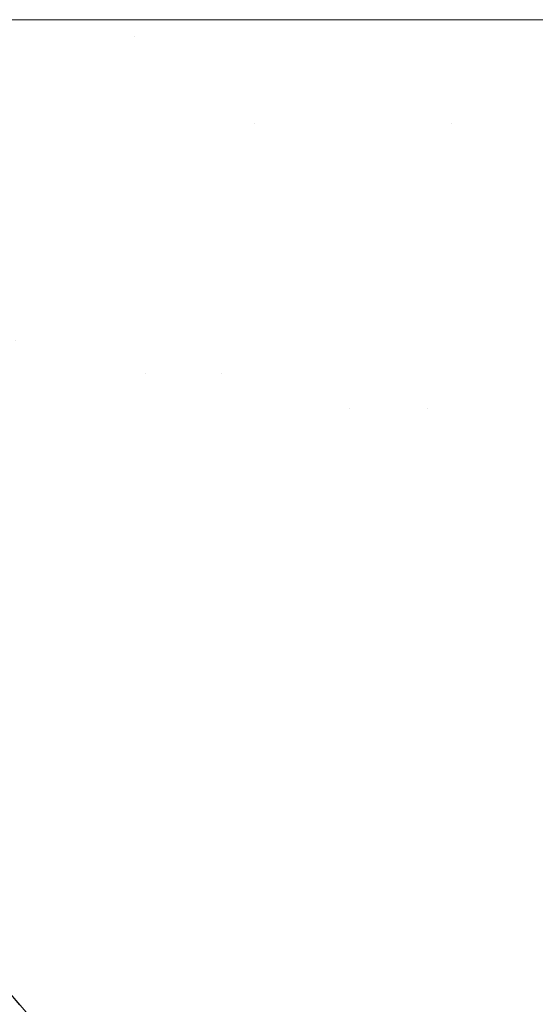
# Model space of a CAD drawing. Header units: centimetres. Extents: x -35.1 to 36.2, y 4.2 to 6.
# Tile 188 of 256: x -11.1693 to -11.1457, y 5.9551 to 6.0001. Entities that reach past the tile are written whole.
import ezdxf

# ---------------------------------------------------------------- set-up
doc = ezdxf.new("R2010")
doc.units = ezdxf.units.CM
doc.header["$LTSCALE"] = 2.54
doc.layers.add('Lucido design-1', color=7, linetype='Continuous')

# ---------------------------------------------------------------- blocks, each defined once
blk = doc.blocks.new('Gruppo-4-1')
at = {"color": 7, "linetype": 'Continuous', "lineweight": 9}
for points, invisible_edges in [([(-34.958478, 6.000021, -2312.419046), (-6.545495, 6.000089, -2312.42217), (-20.751986, 6.000089, -2312.42217)], 9), ([(-34.958478, 6.000021, -2312.419046), (36.07398, 6.000021, -2312.419046), (7.660997, 6.000089, -2312.42217), (-6.545495, 6.000089, -2312.42217)], 11), ([(-34.958478, 6.000021, -2312.419046), (-34.958478, 5.999993, -2312.417808), (36.07398, 5.999993, -2312.417808), (36.07398, 6.000021, -2312.419046)], 10), ([(36.07398, 5.999993, -2312.417808), (-34.958478, 5.999993, -2312.417808), (-34.958478, 5.999708, -2312.413454), (36.07398, 5.999708, -2312.413454)], 5), ([(-20.751986, 6.000089, -2312.42217), (-11.116703, 6.000089, -2312.637665), (-11.128906, 6.000089, -2312.641752)], 9), ([(-20.751986, 6.000089, -2312.42217), (-11.104026, 6.000089, -2312.63398), (-11.116703, 6.000089, -2312.637665)], 9), ([(-11.128906, 6.000089, -2312.641752), (-11.140605, 6.000089, -2312.646202), (-20.751986, 6.000089, -2312.42217)], 10), ([(-11.140605, 6.000089, -2312.646202), (-11.151778, 6.000089, -2312.650977), (-20.751986, 6.000089, -2312.42217)], 10), ([(-20.751986, 6.000089, -2312.42217), (-11.090912, 6.000089, -2312.630736), (-11.104026, 6.000089, -2312.63398)], 9), ([(-11.151778, 6.000089, -2312.650977), (-11.162411, 6.000089, -2312.656038), (-20.751986, 6.000089, -2312.42217)], 10), ([(-20.751986, 6.000089, -2312.42217), (-11.077409, 6.000089, -2312.627969), (-11.090912, 6.000089, -2312.630736)], 9), ([(-11.162411, 6.000089, -2312.656038), (-11.172497, 6.000089, -2312.661347), (-20.751986, 6.000089, -2312.42217)], 10), ([(-20.751986, 6.000089, -2312.42217), (-11.06357, 6.000089, -2312.625711), (-11.077409, 6.000089, -2312.627969)], 9), ([(-20.751986, 6.000089, -2312.42217), (-11.049459, 6.000089, -2312.62399), (-11.06357, 6.000089, -2312.625711)], 9), ([(-20.751986, 6.000089, -2312.42217), (-11.035145, 6.000089, -2312.622829), (-11.048963, 6.000089, -2312.62395)], 9), ([(-11.048963, 6.000089, -2312.62395), (-11.049459, 6.000089, -2312.62399), (-20.751986, 6.000089, -2312.42217)], 10), ([(-11.01345, 6.000089, -2312.62217), (-11.0207, 6.000089, -2312.622243), (-20.751986, 6.000089, -2312.42217), (-6.545495, 6.000089, -2312.42217)], 10), ([(-11.0207, 6.000089, -2312.622243), (-11.035145, 6.000089, -2312.622829), (-20.751986, 6.000089, -2312.42217)], 10), ([(-11.171467, 6.00004, -2312.664669), (-11.168964, 5.999894, -2312.667165), (-11.20873, 5.999894, -2312.694769), (-11.211874, 6.00004, -2312.692717)], 15), ([(-11.205595, 5.99965, -2312.696814), (-11.20873, 5.999894, -2312.694769), (-11.168964, 5.999894, -2312.667165), (-11.166467, 5.99965, -2312.669654)], 15), ([(-11.171467, 6.00004, -2312.664669), (-11.172497, 6.000089, -2312.661347), (-11.162411, 6.000089, -2312.656038), (-11.151778, 6.000089, -2312.650977)], 9), ([(-11.151778, 6.000089, -2312.650977), (-11.140605, 6.000089, -2312.646202), (-11.128856, 6.00004, -2312.645203), (-11.171467, 6.00004, -2312.664669)], 14), ([(-11.128856, 6.00004, -2312.645203), (-11.127027, 5.999894, -2312.648007), (-11.168964, 5.999894, -2312.667165), (-11.171467, 6.00004, -2312.664669)], 15), ([(-11.166467, 5.99965, -2312.669654), (-11.168964, 5.999894, -2312.667165), (-11.127027, 5.999894, -2312.648007), (-11.125204, 5.99965, -2312.650803)], 15), ([(36.07398, 5.999708, -2312.413454), (-34.958478, 5.999708, -2312.413454), (-34.958478, 5.999233, -2312.409117), (36.07398, 5.999233, -2312.409117)], 5), ([(-11.205595, 5.99965, -2312.696814), (-11.166467, 5.99965, -2312.669654), (-11.183723, 5.99931, -2312.684429)], 11), ([(-11.166467, 5.99965, -2312.669654), (-11.163981, 5.99931, -2312.672131), (-11.183723, 5.99931, -2312.684429)], 11), ([(-11.125204, 5.99965, -2312.650803), (-11.123388, 5.99931, -2312.653587), (-11.163981, 5.99931, -2312.672131), (-11.166467, 5.99965, -2312.669654)], 15), ([(36.07398, 5.999233, -2312.409117), (-34.958478, 5.999233, -2312.409117), (-34.958478, 5.998569, -2312.404805), (36.07398, 5.998569, -2312.404805)], 5), ([(-11.180928, 5.998875, -2312.686691), (-11.183723, 5.99931, -2312.684429), (-11.163981, 5.99931, -2312.672131), (-11.16151, 5.998875, -2312.674594)], 15), ([(-11.163981, 5.99931, -2312.672131), (-11.123388, 5.99931, -2312.653587), (-11.141593, 5.998875, -2312.664522)], 11), ([(-11.141593, 5.998875, -2312.664522), (-11.16151, 5.998875, -2312.674594), (-11.163981, 5.99931, -2312.672131)], 11), ([(36.07398, 5.998569, -2312.404805), (-34.958478, 5.998569, -2312.404805), (-34.958478, 5.997718, -2312.400526), (36.07398, 5.997718, -2312.400526)], 5), ([(-11.16151, 5.998875, -2312.674594), (-11.159057, 5.998346, -2312.677039), (-11.178153, 5.998346, -2312.688935), (-11.180928, 5.998875, -2312.686691)], 15), ([(-11.13947, 5.998346, -2312.667134), (-11.159057, 5.998346, -2312.677039), (-11.16151, 5.998875, -2312.674594), (-11.141593, 5.998875, -2312.664522)], 15), ([(-11.175402, 5.997724, -2312.69116), (-11.178153, 5.998346, -2312.688935), (-11.159057, 5.998346, -2312.677039), (-11.156625, 5.997724, -2312.679463)], 15), ([(-11.137365, 5.997724, -2312.669723), (-11.156625, 5.997724, -2312.679463), (-11.159057, 5.998346, -2312.677039), (-11.13947, 5.998346, -2312.667134)], 15), ([(36.07398, 5.997718, -2312.400526), (-34.958478, 5.997718, -2312.400526), (-34.958478, 5.996681, -2312.396288), (36.07398, 5.996681, -2312.396288)], 5), ([(-11.156625, 5.997724, -2312.679463), (-11.154218, 5.997012, -2312.681862), (-11.172679, 5.997012, -2312.693363), (-11.175402, 5.997724, -2312.69116)], 15), ([(-11.135282, 5.997012, -2312.672286), (-11.154218, 5.997012, -2312.681862), (-11.156625, 5.997724, -2312.679463), (-11.137365, 5.997724, -2312.669723)], 15), ([(36.07398, 5.996681, -2312.396288), (-34.958478, 5.996681, -2312.396288), (-34.958478, 5.99546, -2312.392099), (36.07398, 5.99546, -2312.392099)], 5), ([(-11.169988, 5.99621, -2312.69554), (-11.172679, 5.997012, -2312.693363), (-11.154218, 5.997012, -2312.681862), (-11.151839, 5.99621, -2312.684234)], 15), ([(-11.151839, 5.99621, -2312.684234), (-11.154218, 5.997012, -2312.681862), (-11.135282, 5.997012, -2312.672286), (-11.133223, 5.99621, -2312.67482)], 15), ([(-11.178751, 5.99621, -2312.701924), (-11.169988, 5.99621, -2312.69554), (-11.167332, 5.995322, -2312.697689), (-11.175946, 5.995322, -2312.703964)], 15), ([(-11.169988, 5.99621, -2312.69554), (-11.151839, 5.99621, -2312.684234), (-11.158495, 5.995322, -2312.691894)], 11), ([(-11.158495, 5.995322, -2312.691894), (-11.167332, 5.995322, -2312.697689), (-11.169988, 5.99621, -2312.69554)], 11), ([(-11.151839, 5.99621, -2312.684234), (-11.149491, 5.995322, -2312.686574), (-11.158495, 5.995322, -2312.691894)], 11), ([(-11.133223, 5.99621, -2312.67482), (-11.13119, 5.995322, -2312.67732), (-11.149491, 5.995322, -2312.686574), (-11.151839, 5.99621, -2312.684234)], 15), ([(36.07398, 5.99546, -2312.392099), (-34.958478, 5.99546, -2312.392099), (-34.958478, 5.994058, -2312.387968), (36.07398, 5.994058, -2312.387968)], 5), ([(-11.175946, 5.995322, -2312.703964), (-11.167332, 5.995322, -2312.697689), (-11.164714, 5.99435, -2312.699806), (-11.173182, 5.99435, -2312.705975)], 15), ([(-11.156027, 5.99435, -2312.69411), (-11.164714, 5.99435, -2312.699806), (-11.167332, 5.995322, -2312.697689), (-11.158495, 5.995322, -2312.691894)], 15), ([(-11.158495, 5.995322, -2312.691894), (-11.149491, 5.995322, -2312.686574), (-11.147176, 5.99435, -2312.688881), (-11.156027, 5.99435, -2312.69411)], 15), ([(-11.149491, 5.995322, -2312.686574), (-11.13119, 5.995322, -2312.67732), (-11.138214, 5.99435, -2312.68411)], 11), ([(-11.138214, 5.99435, -2312.68411), (-11.147176, 5.99435, -2312.688881), (-11.149491, 5.995322, -2312.686574)], 11), ([(36.07398, 5.994058, -2312.387968), (-34.958478, 5.994058, -2312.387968), (-34.958478, 5.992477, -2312.383902), (36.07398, 5.992477, -2312.383902)], 5), ([(-11.173182, 5.99435, -2312.705975), (-11.164714, 5.99435, -2312.699806), (-11.162138, 5.993296, -2312.70189), (-11.170461, 5.993296, -2312.707954)], 15), ([(-11.153599, 5.993296, -2312.696291), (-11.162138, 5.993296, -2312.70189), (-11.164714, 5.99435, -2312.699806), (-11.156027, 5.99435, -2312.69411)], 15), ([(-11.156027, 5.99435, -2312.69411), (-11.147176, 5.99435, -2312.688881), (-11.144899, 5.993296, -2312.691151), (-11.153599, 5.993296, -2312.696291)], 15), ([(-11.136089, 5.993296, -2312.686461), (-11.144899, 5.993296, -2312.691151), (-11.147176, 5.99435, -2312.688881), (-11.138214, 5.99435, -2312.68411)], 15), ([(-11.167788, 5.992164, -2312.709899), (-11.175701, 5.992164, -2312.716317), (-11.178511, 5.993296, -2312.714483), (-11.170461, 5.993296, -2312.707954)], 15), ([(-11.170461, 5.993296, -2312.707954), (-11.162138, 5.993296, -2312.70189), (-11.159606, 5.992164, -2312.703939), (-11.167788, 5.992164, -2312.709899)], 15), ([(-11.151212, 5.992164, -2312.698435), (-11.159606, 5.992164, -2312.703939), (-11.162138, 5.993296, -2312.70189), (-11.153599, 5.993296, -2312.696291)], 15), ([(-11.153599, 5.993296, -2312.696291), (-11.144899, 5.993296, -2312.691151), (-11.14266, 5.992164, -2312.693382), (-11.151212, 5.992164, -2312.698435)], 15), ([(36.07398, 5.992477, -2312.383902), (-34.958478, 5.992477, -2312.383902), (-34.958478, 5.990719, -2312.379908), (36.07398, 5.990719, -2312.379908)], 5), ([(-11.165164, 5.990955, -2312.711808), (-11.172942, 5.990955, -2312.718117), (-11.175701, 5.992164, -2312.716317), (-11.167788, 5.992164, -2312.709899)], 15), ([(-11.167788, 5.992164, -2312.709899), (-11.159606, 5.992164, -2312.703939), (-11.157121, 5.990955, -2312.705949), (-11.165164, 5.990955, -2312.711808)], 15), ([(-11.14887, 5.990955, -2312.700538), (-11.157121, 5.990955, -2312.705949), (-11.159606, 5.992164, -2312.703939), (-11.151212, 5.992164, -2312.698435)], 15), ([(-11.151212, 5.992164, -2312.698435), (-11.14266, 5.992164, -2312.693382), (-11.140464, 5.990955, -2312.695572), (-11.14887, 5.990955, -2312.700538)], 15), ([(-11.170239, 5.989674, -2312.71988), (-11.172942, 5.990955, -2312.718117), (-11.165164, 5.990955, -2312.711808), (-11.162592, 5.989674, -2312.713678)], 15), ([(-11.162592, 5.989674, -2312.713678), (-11.165164, 5.990955, -2312.711808), (-11.157121, 5.990955, -2312.705949), (-11.154686, 5.989674, -2312.707918)], 15), ([(-11.146575, 5.989674, -2312.7026), (-11.154686, 5.989674, -2312.707918), (-11.157121, 5.990955, -2312.705949), (-11.14887, 5.990955, -2312.700538)], 15), ([(-11.14887, 5.990955, -2312.700538), (-11.140464, 5.990955, -2312.695572), (-11.138311, 5.989674, -2312.697717), (-11.146575, 5.989674, -2312.7026)], 15), ([(36.07398, 5.990719, -2312.379908), (-34.958478, 5.990719, -2312.379908), (-34.958478, 5.98879, -2312.375995), (36.07398, 5.98879, -2312.375995)], 5), ([(-11.170239, 5.989674, -2312.71988), (-11.167594, 5.988324, -2312.721606), (-11.1748, 5.988324, -2312.728135), (-11.177569, 5.989674, -2312.726521)], 15), ([(-11.162592, 5.989674, -2312.713678), (-11.160076, 5.988324, -2312.715509), (-11.167594, 5.988324, -2312.721606), (-11.170239, 5.989674, -2312.71988)], 15), ([(-11.154686, 5.989674, -2312.707918), (-11.152303, 5.988324, -2312.709846), (-11.160076, 5.988324, -2312.715509), (-11.162592, 5.989674, -2312.713678)], 15), ([(-11.144329, 5.988324, -2312.704617), (-11.152303, 5.988324, -2312.709846), (-11.154686, 5.989674, -2312.707918), (-11.146575, 5.989674, -2312.7026)], 15), ([(-11.146575, 5.989674, -2312.7026), (-11.138311, 5.989674, -2312.697717), (-11.136204, 5.988324, -2312.699817), (-11.144329, 5.988324, -2312.704617)], 15), ([(36.07398, 5.98879, -2312.375995), (-34.958478, 5.98879, -2312.375995), (-34.958478, 5.986691, -2312.37217), (36.07398, 5.986691, -2312.37217)], 5), ([(-11.172094, 5.986907, -2312.729712), (-11.1748, 5.988324, -2312.728135), (-11.167594, 5.988324, -2312.721606), (-11.165009, 5.986907, -2312.723292)], 15), ([(-11.165009, 5.986907, -2312.723292), (-11.167594, 5.988324, -2312.721606), (-11.160076, 5.988324, -2312.715509), (-11.157617, 5.986907, -2312.717297)], 15), ([(-11.157617, 5.986907, -2312.717297), (-11.160076, 5.988324, -2312.715509), (-11.152303, 5.988324, -2312.709846), (-11.149975, 5.986907, -2312.71173)], 15), ([(-11.149975, 5.986907, -2312.71173), (-11.152303, 5.988324, -2312.709846), (-11.144329, 5.988324, -2312.704617), (-11.142134, 5.986907, -2312.706589)], 15), ([(-11.165009, 5.986907, -2312.723292), (-11.162486, 5.985428, -2312.724938), (-11.169453, 5.985428, -2312.73125), (-11.172094, 5.986907, -2312.729712)], 15), ([(-11.157617, 5.986907, -2312.717297), (-11.155218, 5.985428, -2312.719043), (-11.162486, 5.985428, -2312.724938), (-11.165009, 5.986907, -2312.723292)], 15), ([(-11.149975, 5.986907, -2312.71173), (-11.147702, 5.985428, -2312.713568), (-11.155218, 5.985428, -2312.719043), (-11.157617, 5.986907, -2312.717297)], 15), ([(-11.142134, 5.986907, -2312.706589), (-11.139992, 5.985428, -2312.708512), (-11.147702, 5.985428, -2312.713568), (-11.149975, 5.986907, -2312.71173)], 15), ([(36.07398, 5.986691, -2312.37217), (-34.958478, 5.986691, -2312.37217), (-34.958478, 5.984428, -2312.36844), (36.07398, 5.984428, -2312.36844)], 5), ([(-11.169453, 5.985428, -2312.73125), (-11.16688, 5.983889, -2312.73275), (-11.170178, 5.983889, -2312.736006)], 11), ([(-11.169453, 5.985428, -2312.73125), (-11.162486, 5.985428, -2312.724938), (-11.163494, 5.983889, -2312.729595)], 11), ([(-11.163494, 5.983889, -2312.729595), (-11.16688, 5.983889, -2312.73275), (-11.169453, 5.985428, -2312.73125)], 11), ([(-11.162486, 5.985428, -2312.724938), (-11.160028, 5.983889, -2312.726542), (-11.163494, 5.983889, -2312.729595)], 11), ([(-11.160028, 5.983889, -2312.726542), (-11.162486, 5.985428, -2312.724938), (-11.155218, 5.985428, -2312.719043), (-11.152879, 5.983889, -2312.720744)], 15), ([(-11.152879, 5.983889, -2312.720744), (-11.155218, 5.985428, -2312.719043), (-11.147702, 5.985428, -2312.713568), (-11.145488, 5.983889, -2312.715359)], 15), ([(-11.145488, 5.983889, -2312.715359), (-11.147702, 5.985428, -2312.713568), (-11.139992, 5.985428, -2312.708512), (-11.137905, 5.983889, -2312.710387)], 15), ([(36.07398, 5.984428, -2312.36844), (-34.958478, 5.984428, -2312.36844), (-34.958478, 5.982004, -2312.364812), (36.07398, 5.982004, -2312.364812)], 5), ([(-11.16762, 5.982295, -2312.737412), (-11.170771, 5.982295, -2312.740712), (-11.173381, 5.983889, -2312.73936), (-11.170178, 5.983889, -2312.736006)], 15), ([(-11.170178, 5.983889, -2312.736006), (-11.16688, 5.983889, -2312.73275), (-11.164376, 5.982295, -2312.73421), (-11.16762, 5.982295, -2312.737412)], 15), ([(-11.161045, 5.982295, -2312.731106), (-11.164376, 5.982295, -2312.73421), (-11.16688, 5.983889, -2312.73275), (-11.163494, 5.983889, -2312.729595)], 15), ([(-11.163494, 5.983889, -2312.729595), (-11.160028, 5.983889, -2312.726542), (-11.157635, 5.982295, -2312.728103), (-11.161045, 5.982295, -2312.731106)], 15), ([(-11.160028, 5.983889, -2312.726542), (-11.152879, 5.983889, -2312.720744), (-11.154152, 5.982295, -2312.7252)], 11), ([(-11.154152, 5.982295, -2312.7252), (-11.157635, 5.982295, -2312.728103), (-11.160028, 5.983889, -2312.726542)], 11), ([(-11.152879, 5.983889, -2312.720744), (-11.150603, 5.982295, -2312.722399), (-11.154152, 5.982295, -2312.7252)], 11), ([(-11.145488, 5.983889, -2312.715359), (-11.143333, 5.982295, -2312.717103), (-11.150603, 5.982295, -2312.722399), (-11.152879, 5.983889, -2312.720744)], 15), ([(-11.173822, 5.982295, -2312.744108), (-11.170771, 5.982295, -2312.740712), (-11.168234, 5.980649, -2312.742025), (-11.171236, 5.980649, -2312.745366)], 15), ([(-11.165134, 5.980649, -2312.738779), (-11.168234, 5.980649, -2312.742025), (-11.170771, 5.982295, -2312.740712), (-11.16762, 5.982295, -2312.737412)], 15), ([(-11.16762, 5.982295, -2312.737412), (-11.164376, 5.982295, -2312.73421), (-11.161942, 5.980649, -2312.735628), (-11.165134, 5.980649, -2312.738779)], 15), ([(-11.158665, 5.980649, -2312.732574), (-11.161942, 5.980649, -2312.735628), (-11.164376, 5.982295, -2312.73421), (-11.161045, 5.982295, -2312.731106)], 15), ([(-11.161045, 5.982295, -2312.731106), (-11.157635, 5.982295, -2312.728103), (-11.15531, 5.980649, -2312.72962), (-11.158665, 5.980649, -2312.732574)], 15), ([(-11.151884, 5.980649, -2312.726764), (-11.15531, 5.980649, -2312.72962), (-11.157635, 5.982295, -2312.728103), (-11.154152, 5.982295, -2312.7252)], 15), ([(-11.154152, 5.982295, -2312.7252), (-11.150603, 5.982295, -2312.722399), (-11.148392, 5.980649, -2312.724008), (-11.151884, 5.980649, -2312.726764)], 15), ([(-11.150603, 5.982295, -2312.722399), (-11.143333, 5.982295, -2312.717103), (-11.144842, 5.980649, -2312.721352)], 11), ([(-11.144842, 5.980649, -2312.721352), (-11.148392, 5.980649, -2312.724008), (-11.150603, 5.982295, -2312.722399)], 11), ([(36.07398, 5.982004, -2312.364812), (-34.958478, 5.982004, -2312.364812), (-34.958478, 5.979424, -2312.361294), (36.07398, 5.979424, -2312.361294)], 5), ([(-11.168727, 5.978953, -2312.746588), (-11.171578, 5.978953, -2312.749967), (-11.174133, 5.980649, -2312.7488), (-11.171236, 5.980649, -2312.745366)], 15), ([(-11.171236, 5.980649, -2312.745366), (-11.168234, 5.980649, -2312.742025), (-11.165773, 5.978953, -2312.7433), (-11.168727, 5.978953, -2312.746588)], 15), ([(-11.162722, 5.978953, -2312.740105), (-11.165773, 5.978953, -2312.7433), (-11.168234, 5.980649, -2312.742025), (-11.165134, 5.980649, -2312.738779)], 15), ([(-11.165134, 5.980649, -2312.738779), (-11.161942, 5.980649, -2312.735628), (-11.159581, 5.978953, -2312.737004), (-11.162722, 5.978953, -2312.740105)], 15), ([(-11.156356, 5.978953, -2312.733999), (-11.159581, 5.978953, -2312.737004), (-11.161942, 5.980649, -2312.735628), (-11.158665, 5.980649, -2312.732574)], 15), ([(-11.158665, 5.980649, -2312.732574), (-11.15531, 5.980649, -2312.72962), (-11.153054, 5.978953, -2312.731091), (-11.156356, 5.978953, -2312.733999)], 15), ([(-11.149682, 5.978953, -2312.728281), (-11.153054, 5.978953, -2312.731091), (-11.15531, 5.980649, -2312.72962), (-11.151884, 5.980649, -2312.726764)], 15), ([(-11.151884, 5.980649, -2312.726764), (-11.148392, 5.980649, -2312.724008), (-11.146246, 5.978953, -2312.725569), (-11.149682, 5.978953, -2312.728281)], 15), ([(-11.142752, 5.978953, -2312.722956), (-11.146246, 5.978953, -2312.725569), (-11.148392, 5.980649, -2312.724008), (-11.144842, 5.980649, -2312.721352)], 15), ([(36.07398, 5.979424, -2312.361294), (-34.958478, 5.979424, -2312.361294), (-34.958478, 5.976693, -2312.357891), (36.07398, 5.976693, -2312.357891)], 5), ([(-11.174319, 5.978953, -2312.753434), (-11.171578, 5.978953, -2312.749967), (-11.169101, 5.977213, -2312.751097), (-11.1718, 5.977213, -2312.75451)], 15), ([(-11.166295, 5.977213, -2312.747772), (-11.169101, 5.977213, -2312.751097), (-11.171578, 5.978953, -2312.749967), (-11.168727, 5.978953, -2312.746588)], 15), ([(-11.168727, 5.978953, -2312.746588), (-11.165773, 5.978953, -2312.7433), (-11.163387, 5.977213, -2312.744535), (-11.166295, 5.977213, -2312.747772)], 15), ([(-11.160384, 5.977213, -2312.74139), (-11.163387, 5.977213, -2312.744535), (-11.165773, 5.978953, -2312.7433), (-11.162722, 5.978953, -2312.740105)], 15), ([(-11.162722, 5.978953, -2312.740105), (-11.159581, 5.978953, -2312.737004), (-11.157292, 5.977213, -2312.738338), (-11.160384, 5.977213, -2312.74139)], 15), ([(-11.154118, 5.977213, -2312.73538), (-11.157292, 5.977213, -2312.738338), (-11.159581, 5.978953, -2312.737004), (-11.156356, 5.978953, -2312.733999)], 15), ([(-11.156356, 5.978953, -2312.733999), (-11.153054, 5.978953, -2312.731091), (-11.150868, 5.977213, -2312.732518), (-11.154118, 5.977213, -2312.73538)], 15), ([(-11.147549, 5.977213, -2312.729752), (-11.150868, 5.977213, -2312.732518), (-11.153054, 5.978953, -2312.731091), (-11.149682, 5.978953, -2312.728281)], 15), ([(-11.149682, 5.978953, -2312.728281), (-11.146246, 5.978953, -2312.725569), (-11.144166, 5.977213, -2312.727082), (-11.147549, 5.977213, -2312.729752)], 15), ([(-11.140727, 5.977213, -2312.72451), (-11.144166, 5.977213, -2312.727082), (-11.146246, 5.978953, -2312.725569), (-11.142752, 5.978953, -2312.722956)], 15), ([(-11.1718, 5.977213, -2312.75451), (-11.169101, 5.977213, -2312.751097), (-11.166705, 5.975431, -2312.752192), (-11.169361, 5.975431, -2312.755552)], 15), ([(-11.163942, 5.975431, -2312.748917), (-11.166705, 5.975431, -2312.752192), (-11.169101, 5.977213, -2312.751097), (-11.166295, 5.977213, -2312.747772)], 15), ([(-11.166295, 5.977213, -2312.747772), (-11.163387, 5.977213, -2312.744535), (-11.161079, 5.975431, -2312.745731), (-11.163942, 5.975431, -2312.748917)], 15), ([(-11.158122, 5.975431, -2312.742634), (-11.161079, 5.975431, -2312.745731), (-11.163387, 5.977213, -2312.744535), (-11.160384, 5.977213, -2312.74139)], 15), ([(-11.160384, 5.977213, -2312.74139), (-11.157292, 5.977213, -2312.738338), (-11.155077, 5.975431, -2312.739629), (-11.158122, 5.975431, -2312.742634)], 15), ([(-11.151952, 5.975431, -2312.736717), (-11.155077, 5.975431, -2312.739629), (-11.157292, 5.977213, -2312.738338), (-11.154118, 5.977213, -2312.73538)], 15), ([(-11.154118, 5.977213, -2312.73538), (-11.150868, 5.977213, -2312.732518), (-11.148752, 5.975431, -2312.733898), (-11.151952, 5.975431, -2312.736717)], 15), ([(-11.145484, 5.975431, -2312.731175), (-11.148752, 5.975431, -2312.733898), (-11.150868, 5.977213, -2312.732518), (-11.147549, 5.977213, -2312.729752)], 15), ([(-11.147549, 5.977213, -2312.729752), (-11.144166, 5.977213, -2312.727082), (-11.142153, 5.975431, -2312.728546), (-11.145484, 5.975431, -2312.731175)], 15), ([(36.07398, 5.976693, -2312.357891), (-34.958478, 5.976693, -2312.357891), (-34.958478, 5.973816, -2312.354611), (36.07398, 5.973816, -2312.354611)], 5), ([(-11.167005, 5.973611, -2312.756559), (-11.169511, 5.973611, -2312.75995), (-11.171905, 5.975431, -2312.758995), (-11.169361, 5.975431, -2312.755552)], 15), ([(-11.169361, 5.975431, -2312.755552), (-11.166705, 5.975431, -2312.752192), (-11.164389, 5.973611, -2312.753249), (-11.167005, 5.973611, -2312.756559)], 15), ([(-11.161667, 5.973611, -2312.750024), (-11.164389, 5.973611, -2312.753249), (-11.166705, 5.975431, -2312.752192), (-11.163942, 5.975431, -2312.748917)], 15), ([(-11.163942, 5.975431, -2312.748917), (-11.161079, 5.975431, -2312.745731), (-11.158847, 5.973611, -2312.746886), (-11.161667, 5.973611, -2312.750024)], 15), ([(-11.155935, 5.973611, -2312.743836), (-11.158847, 5.973611, -2312.746886), (-11.161079, 5.975431, -2312.745731), (-11.158122, 5.975431, -2312.742634)], 15), ([(-11.158122, 5.975431, -2312.742634), (-11.155077, 5.975431, -2312.739629), (-11.152937, 5.973611, -2312.740876), (-11.155935, 5.973611, -2312.743836)], 15), ([(-11.149859, 5.973611, -2312.738008), (-11.152937, 5.973611, -2312.740876), (-11.155077, 5.975431, -2312.739629), (-11.151952, 5.975431, -2312.736717)], 15), ([(-11.151952, 5.975431, -2312.736717), (-11.148752, 5.975431, -2312.733898), (-11.146707, 5.973611, -2312.735232), (-11.149859, 5.973611, -2312.738008)], 15), ([(-11.143488, 5.973611, -2312.73255), (-11.146707, 5.973611, -2312.735232), (-11.148752, 5.975431, -2312.733898), (-11.145484, 5.975431, -2312.731175)], 15), ([(36.07398, 5.973607, -2312.354392), (36.07398, 5.973816, -2312.354611), (-34.958478, 5.973816, -2312.354611), (-34.958478, 5.973607, -2312.354392)], 10), ([(36.07398, 5.971742, -2312.352444), (36.07398, 5.973607, -2312.354392), (-34.958478, 5.973607, -2312.354392), (-34.958478, 5.971742, -2312.352444)], 10), ([(-11.171899, 5.973611, -2312.76342), (-11.169511, 5.973611, -2312.75995), (-11.1672, 5.971757, -2312.760871), (-11.169553, 5.971757, -2312.76429)], 15), ([(-11.164731, 5.971757, -2312.75753), (-11.1672, 5.971757, -2312.760871), (-11.169511, 5.973611, -2312.75995), (-11.167005, 5.973611, -2312.756559)], 15), ([(-11.167005, 5.973611, -2312.756559), (-11.164389, 5.973611, -2312.753249), (-11.162154, 5.971757, -2312.75427), (-11.164731, 5.971757, -2312.75753)], 15), ([(-11.159473, 5.971757, -2312.751093), (-11.162154, 5.971757, -2312.75427), (-11.164389, 5.973611, -2312.753249), (-11.161667, 5.973611, -2312.750024)], 15), ([(-11.161667, 5.973611, -2312.750024), (-11.158847, 5.973611, -2312.746886), (-11.156694, 5.971757, -2312.748001), (-11.159473, 5.971757, -2312.751093)], 15), ([(-11.153825, 5.971757, -2312.744996), (-11.156694, 5.971757, -2312.748001), (-11.158847, 5.973611, -2312.746886), (-11.155935, 5.973611, -2312.743836)], 15), ([(-11.155935, 5.973611, -2312.743836), (-11.152937, 5.973611, -2312.740876), (-11.150871, 5.971757, -2312.74208), (-11.153825, 5.971757, -2312.744996)], 15), ([(-11.147839, 5.971757, -2312.739254), (-11.150871, 5.971757, -2312.74208), (-11.152937, 5.973611, -2312.740876), (-11.149859, 5.973611, -2312.738008)], 15), ([(-11.149859, 5.973611, -2312.738008), (-11.146707, 5.973611, -2312.735232), (-11.144734, 5.971757, -2312.73652), (-11.147839, 5.971757, -2312.739254)], 15), ([(-11.141563, 5.971757, -2312.733877), (-11.144734, 5.971757, -2312.73652), (-11.146707, 5.973611, -2312.735232), (-11.143488, 5.973611, -2312.73255)], 15), ([(-34.958478, 5.971742, -2312.352444), (-34.958478, 5.970799, -2312.351459), (36.07398, 5.970799, -2312.351459), (36.07398, 5.971742, -2312.352444)], 10), ([(-11.167292, 5.969871, -2312.765128), (-11.169492, 5.969871, -2312.768572), (-11.171785, 5.971757, -2312.767784), (-11.169553, 5.971757, -2312.76429)], 15), ([(-11.169553, 5.971757, -2312.76429), (-11.1672, 5.971757, -2312.760871), (-11.164973, 5.969871, -2312.761759), (-11.167292, 5.969871, -2312.765128)], 15), ([(-11.16254, 5.969871, -2312.758466), (-11.164973, 5.969871, -2312.761759), (-11.1672, 5.971757, -2312.760871), (-11.164731, 5.971757, -2312.75753)], 15), ([(-11.164731, 5.971757, -2312.75753), (-11.162154, 5.971757, -2312.75427), (-11.16, 5.969871, -2312.755253), (-11.16254, 5.969871, -2312.758466)], 15), ([(-11.157357, 5.969871, -2312.752122), (-11.16, 5.969871, -2312.755253), (-11.162154, 5.971757, -2312.75427), (-11.159473, 5.971757, -2312.751093)], 15), ([(-11.159473, 5.971757, -2312.751093), (-11.156694, 5.971757, -2312.748001), (-11.15462, 5.969871, -2312.749075), (-11.157357, 5.969871, -2312.752122)], 15), ([(-11.151792, 5.969871, -2312.746114), (-11.15462, 5.969871, -2312.749075), (-11.156694, 5.971757, -2312.748001), (-11.153825, 5.971757, -2312.744996)], 15), ([(-11.153825, 5.971757, -2312.744996), (-11.150871, 5.971757, -2312.74208), (-11.148881, 5.969871, -2312.74324), (-11.151792, 5.969871, -2312.746114)], 15), ([(-11.145892, 5.969871, -2312.740455), (-11.148881, 5.969871, -2312.74324), (-11.150871, 5.971757, -2312.74208), (-11.147839, 5.971757, -2312.739254)], 15), ([(-11.147839, 5.971757, -2312.739254), (-11.144734, 5.971757, -2312.73652), (-11.142832, 5.969871, -2312.73776), (-11.145892, 5.969871, -2312.740455)], 15), ([(36.07398, 5.970799, -2312.351459), (-34.958478, 5.970799, -2312.351459), (-34.958478, 5.967648, -2312.348442), (36.07398, 5.967648, -2312.348442)], 5), ([(-11.171567, 5.969871, -2312.772085), (-11.169492, 5.969871, -2312.768572), (-11.167285, 5.967958, -2312.76933), (-11.16933, 5.967958, -2312.772793)], 15), ([(-11.165116, 5.967958, -2312.765935), (-11.167285, 5.967958, -2312.76933), (-11.169492, 5.969871, -2312.768572), (-11.167292, 5.969871, -2312.765128)], 15), ([(-11.167292, 5.969871, -2312.765128), (-11.164973, 5.969871, -2312.761759), (-11.16283, 5.967958, -2312.762614), (-11.165116, 5.967958, -2312.765935)], 15), ([(-11.160431, 5.967958, -2312.759367), (-11.16283, 5.967958, -2312.762614), (-11.164973, 5.969871, -2312.761759), (-11.16254, 5.969871, -2312.758466)], 15), ([(-11.16254, 5.969871, -2312.758466), (-11.16, 5.969871, -2312.755253), (-11.157927, 5.967958, -2312.7562), (-11.160431, 5.967958, -2312.759367)], 15), ([(-11.155322, 5.967958, -2312.753113), (-11.157927, 5.967958, -2312.7562), (-11.16, 5.969871, -2312.755253), (-11.157357, 5.969871, -2312.752122)], 15), ([(-11.157357, 5.969871, -2312.752122), (-11.15462, 5.969871, -2312.749075), (-11.152623, 5.967958, -2312.750109), (-11.155322, 5.967958, -2312.753113)], 15), ([(-11.149835, 5.967958, -2312.74719), (-11.152623, 5.967958, -2312.750109), (-11.15462, 5.969871, -2312.749075), (-11.151792, 5.969871, -2312.746114)], 15), ([(-11.151792, 5.969871, -2312.746114), (-11.148881, 5.969871, -2312.74324), (-11.146965, 5.967958, -2312.744357), (-11.149835, 5.967958, -2312.74719)], 15), ([(-11.144019, 5.967958, -2312.741611), (-11.146965, 5.967958, -2312.744357), (-11.148881, 5.969871, -2312.74324), (-11.145892, 5.969871, -2312.740455)], 15), ([(-11.145892, 5.969871, -2312.740455), (-11.142832, 5.969871, -2312.73776), (-11.141002, 5.967958, -2312.738954), (-11.144019, 5.967958, -2312.741611)], 15), ([(-11.173031, 5.967958, -2312.779914), (-11.171247, 5.967958, -2312.776323), (-11.169072, 5.966019, -2312.776955), (-11.170831, 5.966019, -2312.780497)], 15), ([(-11.167181, 5.966019, -2312.773474), (-11.169072, 5.966019, -2312.776955), (-11.171247, 5.967958, -2312.776323), (-11.16933, 5.967958, -2312.772793)], 15), ([(-11.16933, 5.967958, -2312.772793), (-11.167285, 5.967958, -2312.76933), (-11.165164, 5.966019, -2312.770058), (-11.167181, 5.966019, -2312.773474)], 15), ([(-11.163025, 5.966019, -2312.766711), (-11.165164, 5.966019, -2312.770058), (-11.167285, 5.967958, -2312.76933), (-11.165116, 5.967958, -2312.765935)], 15), ([(-11.165116, 5.967958, -2312.765935), (-11.16283, 5.967958, -2312.762614), (-11.16077, 5.966019, -2312.763435), (-11.163025, 5.966019, -2312.766711)], 15), ([(-11.158405, 5.966019, -2312.760233), (-11.16077, 5.966019, -2312.763435), (-11.16283, 5.967958, -2312.762614), (-11.160431, 5.967958, -2312.759367)], 15), ([(-11.160431, 5.967958, -2312.759367), (-11.157927, 5.967958, -2312.7562), (-11.155935, 5.966019, -2312.757109), (-11.158405, 5.966019, -2312.760233)], 15), ([(-11.153366, 5.966019, -2312.754065), (-11.155935, 5.966019, -2312.757109), (-11.157927, 5.967958, -2312.7562), (-11.155322, 5.967958, -2312.753113)], 15), ([(-11.155322, 5.967958, -2312.753113), (-11.152623, 5.967958, -2312.750109), (-11.150704, 5.966019, -2312.751102), (-11.153366, 5.966019, -2312.754065)], 15), ([(-11.147955, 5.966019, -2312.748223), (-11.150704, 5.966019, -2312.751102), (-11.152623, 5.967958, -2312.750109), (-11.149835, 5.967958, -2312.74719)], 15), ([(-11.149835, 5.967958, -2312.74719), (-11.146965, 5.967958, -2312.744357), (-11.145125, 5.966019, -2312.745429), (-11.147955, 5.966019, -2312.748223)], 15), ([(-11.142219, 5.966019, -2312.742722), (-11.145125, 5.966019, -2312.745429), (-11.146965, 5.967958, -2312.744357), (-11.144019, 5.967958, -2312.741611)], 15), ([(36.07398, 5.967648, -2312.348442), (-34.958478, 5.967648, -2312.348442), (-34.958478, 5.964367, -2312.345566), (36.07398, 5.964367, -2312.345566)], 5), ([(-11.16872, 5.96406, -2312.781056), (-11.170322, 5.96406, -2312.784606), (-11.172455, 5.966019, -2312.784096), (-11.170831, 5.966019, -2312.780497)], 15), ([(-11.170831, 5.966019, -2312.780497), (-11.169072, 5.966019, -2312.776955), (-11.166985, 5.96406, -2312.777561), (-11.16872, 5.96406, -2312.781056)], 15), ([(-11.165119, 5.96406, -2312.774127), (-11.166985, 5.96406, -2312.777561), (-11.169072, 5.966019, -2312.776955), (-11.167181, 5.966019, -2312.773474)], 15), ([(-11.167181, 5.966019, -2312.773474), (-11.165164, 5.966019, -2312.770058), (-11.163129, 5.96406, -2312.770757), (-11.165119, 5.96406, -2312.774127)], 15), ([(-11.161019, 5.96406, -2312.767454), (-11.163129, 5.96406, -2312.770757), (-11.165164, 5.966019, -2312.770058), (-11.163025, 5.966019, -2312.766711)], 15), ([(-11.163025, 5.966019, -2312.766711), (-11.16077, 5.966019, -2312.763435), (-11.158794, 5.96406, -2312.764222), (-11.161019, 5.96406, -2312.767454)], 15), ([(-11.156461, 5.96406, -2312.761064), (-11.158794, 5.96406, -2312.764222), (-11.16077, 5.966019, -2312.763435), (-11.158405, 5.966019, -2312.760233)], 15), ([(-11.158405, 5.966019, -2312.760233), (-11.155935, 5.966019, -2312.757109), (-11.154024, 5.96406, -2312.757982), (-11.156461, 5.96406, -2312.761064)], 15), ([(-11.151489, 5.96406, -2312.754978), (-11.154024, 5.96406, -2312.757982), (-11.155935, 5.966019, -2312.757109), (-11.153366, 5.966019, -2312.754065)], 15), ([(-11.153366, 5.966019, -2312.754065), (-11.150704, 5.966019, -2312.751102), (-11.148863, 5.96406, -2312.752056), (-11.151489, 5.96406, -2312.754978)], 15), ([(-11.146151, 5.96406, -2312.749215), (-11.148863, 5.96406, -2312.752056), (-11.150704, 5.966019, -2312.751102), (-11.147955, 5.966019, -2312.748223)], 15), ([(-11.147955, 5.966019, -2312.748223), (-11.145125, 5.966019, -2312.745429), (-11.143358, 5.96406, -2312.746459), (-11.146151, 5.96406, -2312.749215)], 15), ([(36.07398, 5.964367, -2312.345566), (-34.958478, 5.964367, -2312.345566), (-34.958478, 5.960965, -2312.342835), (36.07398, 5.960965, -2312.342835)], 5), ([(-11.171785, 5.96406, -2312.788209), (-11.170322, 5.96406, -2312.784606), (-11.168279, 5.962082, -2312.785096), (-11.169722, 5.962082, -2312.788651)], 15), ([(-11.166698, 5.962082, -2312.781591), (-11.168279, 5.962082, -2312.785096), (-11.170322, 5.96406, -2312.784606), (-11.16872, 5.96406, -2312.781056)], 15), ([(-11.16872, 5.96406, -2312.781056), (-11.166985, 5.96406, -2312.777561), (-11.164985, 5.962082, -2312.778142), (-11.166698, 5.962082, -2312.781591)], 15), ([(-11.163143, 5.962082, -2312.774753), (-11.164985, 5.962082, -2312.778142), (-11.166985, 5.96406, -2312.777561), (-11.165119, 5.96406, -2312.774127)], 15), ([(-11.165119, 5.96406, -2312.774127), (-11.163129, 5.96406, -2312.770757), (-11.161179, 5.962082, -2312.771427), (-11.163143, 5.962082, -2312.774753)], 15), ([(-11.159096, 5.962082, -2312.768167), (-11.161179, 5.962082, -2312.771427), (-11.163129, 5.96406, -2312.770757), (-11.161019, 5.96406, -2312.767454)], 15), ([(-11.161019, 5.96406, -2312.767454), (-11.158794, 5.96406, -2312.764222), (-11.156901, 5.962082, -2312.764977), (-11.159096, 5.962082, -2312.768167)], 15), ([(-11.154598, 5.962082, -2312.76186), (-11.156901, 5.962082, -2312.764977), (-11.158794, 5.96406, -2312.764222), (-11.156461, 5.96406, -2312.761064)], 15), ([(-11.156461, 5.96406, -2312.761064), (-11.154024, 5.96406, -2312.757982), (-11.152193, 5.962082, -2312.758818), (-11.154598, 5.962082, -2312.76186)], 15), ([(-11.149691, 5.962082, -2312.755854), (-11.152193, 5.962082, -2312.758818), (-11.154024, 5.96406, -2312.757982), (-11.151489, 5.96406, -2312.754978)], 15), ([(-11.151489, 5.96406, -2312.754978), (-11.148863, 5.96406, -2312.752056), (-11.147099, 5.962082, -2312.752969), (-11.149691, 5.962082, -2312.755854)], 15), ([(-11.144422, 5.962082, -2312.750165), (-11.147099, 5.962082, -2312.752969), (-11.148863, 5.96406, -2312.752056), (-11.146151, 5.96406, -2312.749215)], 15), ([(-11.146151, 5.96406, -2312.749215), (-11.143358, 5.96406, -2312.746459), (-11.141666, 5.962082, -2312.747445), (-11.144422, 5.962082, -2312.750165)], 15), ([(-11.172184, 5.962082, -2312.795899), (-11.171025, 5.962082, -2312.792254), (-11.169036, 5.960089, -2312.792632), (-11.17018, 5.960089, -2312.79623)], 15), ([(-11.167749, 5.960089, -2312.789074), (-11.169036, 5.960089, -2312.792632), (-11.171025, 5.962082, -2312.792254), (-11.169722, 5.962082, -2312.788651)], 15), ([(-11.169722, 5.962082, -2312.788651), (-11.168279, 5.962082, -2312.785096), (-11.166324, 5.960089, -2312.785564), (-11.167749, 5.960089, -2312.789074)], 15), ([(-11.164763, 5.960089, -2312.782104), (-11.166324, 5.960089, -2312.785564), (-11.168279, 5.962082, -2312.785096), (-11.166698, 5.962082, -2312.781591)], 15), ([(-11.166698, 5.962082, -2312.781591), (-11.164985, 5.962082, -2312.778142), (-11.163071, 5.960089, -2312.778698), (-11.164763, 5.960089, -2312.782104)], 15), ([(-11.161253, 5.960089, -2312.775352), (-11.163071, 5.960089, -2312.778698), (-11.164985, 5.962082, -2312.778142), (-11.163143, 5.962082, -2312.774753)], 15), ([(-11.163143, 5.962082, -2312.774753), (-11.161179, 5.962082, -2312.771427), (-11.159314, 5.960089, -2312.772067), (-11.161253, 5.960089, -2312.775352)], 15), ([(-11.157258, 5.960089, -2312.768849), (-11.159314, 5.960089, -2312.772067), (-11.161179, 5.962082, -2312.771427), (-11.159096, 5.962082, -2312.768167)], 15), ([(-11.159096, 5.962082, -2312.768167), (-11.156901, 5.962082, -2312.764977), (-11.15509, 5.960089, -2312.765699), (-11.157258, 5.960089, -2312.768849)], 15), ([(-11.152816, 5.960089, -2312.762622), (-11.15509, 5.960089, -2312.765699), (-11.156901, 5.962082, -2312.764977), (-11.154598, 5.962082, -2312.76186)], 15), ([(-11.154598, 5.962082, -2312.76186), (-11.152193, 5.962082, -2312.758818), (-11.150441, 5.960089, -2312.759618), (-11.152816, 5.960089, -2312.762622)], 15), ([(-11.147971, 5.960089, -2312.756691), (-11.150441, 5.960089, -2312.759618), (-11.152193, 5.962082, -2312.758818), (-11.149691, 5.962082, -2312.755854)], 15), ([(-11.149691, 5.962082, -2312.755854), (-11.147099, 5.962082, -2312.752969), (-11.145412, 5.960089, -2312.753843), (-11.147971, 5.960089, -2312.756691)], 15), ([(-11.142769, 5.960089, -2312.751075), (-11.145412, 5.960089, -2312.753843), (-11.147099, 5.962082, -2312.752969), (-11.144422, 5.962082, -2312.750165)], 15), ([(36.07398, 5.960965, -2312.342835), (-34.958478, 5.960965, -2312.342835), (-34.958478, 5.957446, -2312.340255), (36.07398, 5.957446, -2312.340255)], 5), ([(-11.17009, 5.958083, -2312.803761), (-11.172027, 5.960089, -2312.803534), (-11.171178, 5.960089, -2312.799866), (-11.169251, 5.958083, -2312.800138)], 15), ([(-11.169251, 5.958083, -2312.800138), (-11.171178, 5.960089, -2312.799866), (-11.17018, 5.960089, -2312.79623), (-11.168265, 5.958083, -2312.796547)], 15), ([(-11.168265, 5.958083, -2312.796547), (-11.17018, 5.960089, -2312.79623), (-11.169036, 5.960089, -2312.792632), (-11.167135, 5.958083, -2312.792992)], 15), ([(-11.167135, 5.958083, -2312.792992), (-11.169036, 5.960089, -2312.792632), (-11.167749, 5.960089, -2312.789074), (-11.165865, 5.958083, -2312.789479)], 15), ([(-11.165865, 5.958083, -2312.789479), (-11.167749, 5.960089, -2312.789074), (-11.166324, 5.960089, -2312.785564), (-11.164456, 5.958083, -2312.786011)], 15), ([(-11.164456, 5.958083, -2312.786011), (-11.166324, 5.960089, -2312.785564), (-11.164763, 5.960089, -2312.782104), (-11.162915, 5.958083, -2312.782593)], 15), ([(-11.162915, 5.958083, -2312.782593), (-11.164763, 5.960089, -2312.782104), (-11.163071, 5.960089, -2312.778698), (-11.161244, 5.958083, -2312.779229)], 15), ([(-11.161244, 5.958083, -2312.779229), (-11.163071, 5.960089, -2312.778698), (-11.161253, 5.960089, -2312.775352), (-11.159448, 5.958083, -2312.775924)], 15), ([(-11.159448, 5.958083, -2312.775924), (-11.161253, 5.960089, -2312.775352), (-11.159314, 5.960089, -2312.772067), (-11.157532, 5.958083, -2312.772679)], 15), ([(-11.157532, 5.958083, -2312.772679), (-11.159314, 5.960089, -2312.772067), (-11.157258, 5.960089, -2312.768849), (-11.155501, 5.958083, -2312.7695)], 15), ([(-11.155501, 5.958083, -2312.7695), (-11.157258, 5.960089, -2312.768849), (-11.15509, 5.960089, -2312.765699), (-11.15336, 5.958083, -2312.766389)], 15), ([(-11.15336, 5.958083, -2312.766389), (-11.15509, 5.960089, -2312.765699), (-11.152816, 5.960089, -2312.762622), (-11.151113, 5.958083, -2312.763349)], 15), ([(-11.151113, 5.958083, -2312.763349), (-11.152816, 5.960089, -2312.762622), (-11.150441, 5.960089, -2312.759618), (-11.148768, 5.958083, -2312.760382)], 15), ([(-11.148768, 5.958083, -2312.760382), (-11.150441, 5.960089, -2312.759618), (-11.147971, 5.960089, -2312.756691), (-11.146328, 5.958083, -2312.757491)], 15), ([(-11.146328, 5.958083, -2312.757491), (-11.147971, 5.960089, -2312.756691), (-11.145412, 5.960089, -2312.753843), (-11.1438, 5.958083, -2312.754677)], 15), ([(-11.17078, 5.958083, -2312.807411), (-11.168925, 5.956067, -2312.807585), (-11.169457, 5.956067, -2312.811213), (-11.171319, 5.958083, -2312.811082)], 15), ([(-11.17009, 5.958083, -2312.803761), (-11.168243, 5.956067, -2312.803978), (-11.168925, 5.956067, -2312.807585), (-11.17078, 5.958083, -2312.807411)], 15), ([(-11.169251, 5.958083, -2312.800138), (-11.167414, 5.956067, -2312.800398), (-11.168243, 5.956067, -2312.803978), (-11.17009, 5.958083, -2312.803761)], 15), ([(-11.168265, 5.958083, -2312.796547), (-11.16644, 5.956067, -2312.796849), (-11.167414, 5.956067, -2312.800398), (-11.169251, 5.958083, -2312.800138)], 15), ([(-11.167135, 5.958083, -2312.792992), (-11.165323, 5.956067, -2312.793336), (-11.16644, 5.956067, -2312.796849), (-11.168265, 5.958083, -2312.796547)], 15), ([(-11.165865, 5.958083, -2312.789479), (-11.164067, 5.956067, -2312.789864), (-11.165323, 5.956067, -2312.793336), (-11.167135, 5.958083, -2312.792992)], 15), ([(-11.164456, 5.958083, -2312.786011), (-11.162676, 5.956067, -2312.786437), (-11.164067, 5.956067, -2312.789864), (-11.165865, 5.958083, -2312.789479)], 15), ([(-11.162915, 5.958083, -2312.782593), (-11.161152, 5.956067, -2312.78306), (-11.162676, 5.956067, -2312.786437), (-11.164456, 5.958083, -2312.786011)], 15), ([(-11.161244, 5.958083, -2312.779229), (-11.159501, 5.956067, -2312.779736), (-11.161152, 5.956067, -2312.78306), (-11.162915, 5.958083, -2312.782593)], 15), ([(-11.159448, 5.958083, -2312.775924), (-11.157726, 5.956067, -2312.776469), (-11.159501, 5.956067, -2312.779736), (-11.161244, 5.958083, -2312.779229)], 15), ([(-11.157532, 5.958083, -2312.772679), (-11.155833, 5.956067, -2312.773263), (-11.157726, 5.956067, -2312.776469), (-11.159448, 5.958083, -2312.775924)], 15), ([(-11.155501, 5.958083, -2312.7695), (-11.153826, 5.956067, -2312.770121), (-11.155833, 5.956067, -2312.773263), (-11.157532, 5.958083, -2312.772679)], 15), ([(-11.15336, 5.958083, -2312.766389), (-11.15171, 5.956067, -2312.767047), (-11.153826, 5.956067, -2312.770121), (-11.155501, 5.958083, -2312.7695)], 15), ([(-11.151113, 5.958083, -2312.763349), (-11.14949, 5.956067, -2312.764043), (-11.15171, 5.956067, -2312.767047), (-11.15336, 5.958083, -2312.766389)], 15), ([(-11.148768, 5.958083, -2312.760382), (-11.147172, 5.956067, -2312.761111), (-11.14949, 5.956067, -2312.764043), (-11.151113, 5.958083, -2312.763349)], 15), ([(-11.146328, 5.958083, -2312.757491), (-11.144761, 5.956067, -2312.758254), (-11.147172, 5.956067, -2312.761111), (-11.148768, 5.958083, -2312.760382)], 15), ([(-11.1438, 5.958083, -2312.754677), (-11.142263, 5.956067, -2312.755473), (-11.144761, 5.956067, -2312.758254), (-11.146328, 5.958083, -2312.757491)], 15), ([(36.07398, 5.957446, -2312.340255), (-34.958478, 5.957446, -2312.340255), (-34.958478, 5.953819, -2312.337831), (36.07398, 5.953819, -2312.337831)], 5), ([(-11.169258, 5.955044, -2313.02217), (-11.170167, 5.956092, -2313.02217), (-11.170167, 5.956092, -2312.82217), (-11.168379, 5.954031, -2312.82217)], 10), ([(-11.168379, 5.954031, -2312.82217), (-11.170167, 5.956092, -2312.82217), (-11.170068, 5.956067, -2312.81851), (-11.168288, 5.954045, -2312.818552)], 14), ([(-11.168288, 5.954045, -2312.818552), (-11.170068, 5.956067, -2312.81851), (-11.169839, 5.956067, -2312.814856), (-11.168061, 5.954045, -2312.814939)], 15), ([(-11.168061, 5.954045, -2312.814939), (-11.169839, 5.956067, -2312.814856), (-11.169457, 5.956067, -2312.811213), (-11.167684, 5.954045, -2312.811337)], 15), ([(-11.167684, 5.954045, -2312.811337), (-11.169457, 5.956067, -2312.811213), (-11.168925, 5.956067, -2312.807585), (-11.167158, 5.954045, -2312.807751)], 15), ([(-11.167158, 5.954045, -2312.807751), (-11.168925, 5.956067, -2312.807585), (-11.168243, 5.956067, -2312.803978), (-11.166484, 5.954045, -2312.804185)], 15), ([(-11.166484, 5.954045, -2312.804185), (-11.168243, 5.956067, -2312.803978), (-11.167414, 5.956067, -2312.800398), (-11.165664, 5.954045, -2312.800646)], 15), ([(-11.165664, 5.954045, -2312.800646), (-11.167414, 5.956067, -2312.800398), (-11.16644, 5.956067, -2312.796849), (-11.164701, 5.954045, -2312.797137)], 15), ([(-11.164701, 5.954045, -2312.797137), (-11.16644, 5.956067, -2312.796849), (-11.165323, 5.956067, -2312.793336), (-11.163597, 5.954045, -2312.793664)], 15), ([(-11.163597, 5.954045, -2312.793664), (-11.165323, 5.956067, -2312.793336), (-11.164067, 5.956067, -2312.789864), (-11.162356, 5.954045, -2312.790231)], 15), ([(-11.162356, 5.954045, -2312.790231), (-11.164067, 5.956067, -2312.789864), (-11.162676, 5.956067, -2312.786437), (-11.16098, 5.954045, -2312.786843)], 15), ([(-11.16098, 5.954045, -2312.786843), (-11.162676, 5.956067, -2312.786437), (-11.161152, 5.956067, -2312.78306), (-11.159474, 5.954045, -2312.783504)], 15), ([(-11.159474, 5.954045, -2312.783504), (-11.161152, 5.956067, -2312.78306), (-11.159501, 5.956067, -2312.779736), (-11.157841, 5.954045, -2312.780218)], 15), ([(-11.157841, 5.954045, -2312.780218), (-11.159501, 5.956067, -2312.779736), (-11.157726, 5.956067, -2312.776469), (-11.156087, 5.954045, -2312.776988)], 15), ([(-11.156087, 5.954045, -2312.776988), (-11.157726, 5.956067, -2312.776469), (-11.155833, 5.956067, -2312.773263), (-11.154215, 5.954045, -2312.773819)], 15), ([(-11.154215, 5.954045, -2312.773819), (-11.155833, 5.956067, -2312.773263), (-11.153826, 5.956067, -2312.770121), (-11.152231, 5.954045, -2312.770713)], 15), ([(-11.152231, 5.954045, -2312.770713), (-11.153826, 5.956067, -2312.770121), (-11.15171, 5.956067, -2312.767047), (-11.150139, 5.954045, -2312.767673)], 15), ([(-11.150139, 5.954045, -2312.767673), (-11.15171, 5.956067, -2312.767047), (-11.14949, 5.956067, -2312.764043), (-11.147944, 5.954045, -2312.764703)], 15), ([(-11.147944, 5.954045, -2312.764703), (-11.14949, 5.956067, -2312.764043), (-11.147172, 5.956067, -2312.761111), (-11.145652, 5.954045, -2312.761804)], 15), ([(-11.145652, 5.954045, -2312.761804), (-11.147172, 5.956067, -2312.761111), (-11.144761, 5.956067, -2312.758254), (-11.143269, 5.954045, -2312.75898)], 15)]:
    blk.add_3dface(points, dxfattribs=dict(at, invisible_edges=invisible_edges))

msp = doc.modelspace()

# ---------------------------------------------------------------- block references
at = {"layer": 'Lucido design-1', "color": 7}
msp.add_blockref('Gruppo-4-1', (0, 0), dxfattribs=at)

doc.saveas('drawing.dxf')
